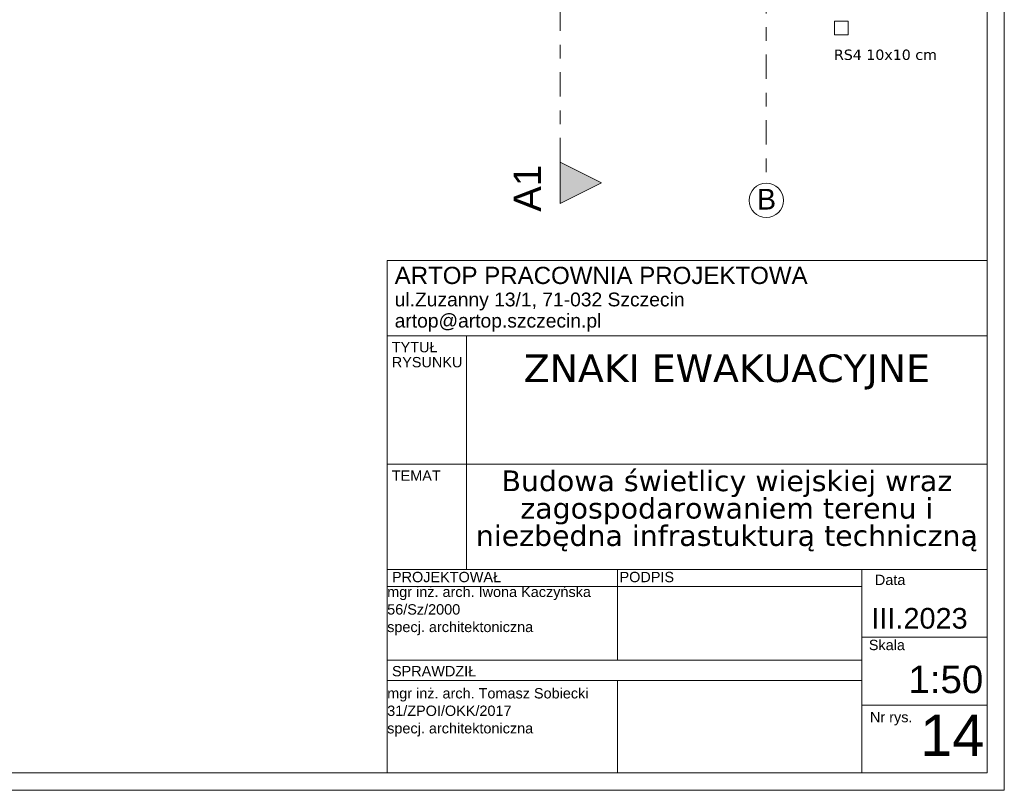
# Model space of a CAD drawing. Extents: x 5465377 to 5465550, y 5925276 to 5925338.
# Tile 22 of 182: x 5465390 to 5465397, y 5925276 to 5925282. Entities that reach past the tile are written whole.
import ezdxf

# ---------------------------------------------------------------- set-up
doc = ezdxf.new("R2010")
doc.units = 0
doc.header["$MEASUREMENT"] = 0
doc.linetypes.add('Kropki i Kreski', pattern=[0.335139, 0.176389, -0.088194, 0, -0.070556])
for name, color, linetype, lineweight in [('0_Nr_Pióra__141', 7, 'Continuous', 0), ('0_Nr_Pióra__61', 251, 'Continuous', 20), ('____rosliny_Nr_Pióra__4', 102, 'Continuous', 20), ('EGBD03_Nr_Pióra__141', 7, 'Continuous', 0), ('tabelki_Nr_pióra__141_Nr_Pióra__141', 7, 'Continuous', 0), ('tabelki_Nr_pióra__7_Nr_Pióra__141', 7, 'Continuous', 0)]:
    doc.layers.add(name, color=color, linetype=linetype, lineweight=lineweight)
doc.layers.add('____rosliny', color=7, linetype='Continuous')
doc.layers.add('EGBD03', color=7, linetype='Continuous')
doc.styles.add('GENERATED_STYLE_1', font='arial.ttf')
doc.styles.add('GENERATED_STYLE_4', font='arial.ttf')
doc.styles.add('GENERATED_STYLE_6', font='verdana.ttf')

# ---------------------------------------------------------------- blocks, each defined once
blk = doc.blocks.new('Rura spustowa 12_2', base_point=(5464021.3307, 5925651.4736))
at = {"layer": '____rosliny_Nr_Pióra__4', "linetype": 'Continuous'}
for p, q in [((5464021.2807, 5925651.5236), (5464021.2807, 5925651.4236)), ((5464021.3807, 5925651.5236), (5464021.2807, 5925651.5236)), ((5464021.3807, 5925651.4236), (5464021.3807, 5925651.5236)), ((5464021.2807, 5925651.4236), (5464021.3807, 5925651.4236))]:
    blk.add_line(p, q, dxfattribs=at)
blk = doc.blocks.new('Linia_137408', base_point=(5465395.4591, 5925290.3064))
at = {"layer": 'EGBD03_Nr_Pióra__141', "linetype": 'Kropki i Kreski'}
blk.add_line((5465395.4591, 5925290.1814), (5465395.4591, 5925280.6735), dxfattribs=at)
at = {"layer": 'EGBD03_Nr_Pióra__141', "linetype": 'Continuous'}
for centre in [(5465395.4591, 5925290.3064), (5465395.4591, 5925280.5485)]:
    blk.add_circle(centre, 0.125, dxfattribs=at)
blk = doc.blocks.new('Płaszczyzna odcinająca_4', base_point=(5465393.9623, 5925280.6755))
at = {"layer": '0_Nr_Pióra__141', "linetype": 'Continuous'}
for points in [[(5465393.9623, 5925290.3796), (5465393.9623, 5925290.0796), (5465394.2623, 5925290.2296)], [(5465393.9623, 5925280.5255), (5465393.9623, 5925280.8255), (5465394.2623, 5925280.6755)]]:
    blk.add_hatch(color=256, dxfattribs=at).paths.add_polyline_path(points, flags=0)
for p, q in [((5465393.9623, 5925290.3796), (5465393.9623, 5925290.0796)), ((5465394.2623, 5925290.2296), (5465393.9623, 5925290.3796)), ((5465393.9623, 5925290.0796), (5465394.2623, 5925290.2296)), ((5465393.9623, 5925280.5255), (5465393.9623, 5925280.8255)), ((5465393.9623, 5925280.8255), (5465394.2623, 5925280.6755)), ((5465394.2623, 5925280.6755), (5465393.9623, 5925280.5255))]:
    blk.add_line(p, q, dxfattribs=at)
at = {"layer": '0_Nr_Pióra__61', "linetype": 'Kropki i Kreski'}
blk.add_line((5465393.9623, 5925280.8255), (5465393.9623, 5925290.0796), dxfattribs=at)
at = {"layer": '0_Nr_Pióra__141', "linetype": 'Continuous', "char_height": 0.2, "attachment_point": 7, "rotation": 90, "style": 'GENERATED_STYLE_4'}
for insert in [(5465393.8244, 5925290.0974), (5465393.8244, 5925280.4657)]:
    blk.add_mtext('{A1}', dxfattribs=dict(at, insert=insert))

msp = doc.modelspace()

# ---------------------------------------------------------------- linework, layer by layer
at = {"layer": '0_Nr_Pióra__141', "linetype": 'Continuous', "flags": 128}
for points in [[(5465376.7086, 5925290.6667), (5465397.1868, 5925290.6667), (5465397.1868, 5925276.2656), (5465376.7086, 5925276.2656)], [(5465377.1439, 5925290.5135), (5465397.0633, 5925290.5135), (5465397.0633, 5925276.3924), (5465377.1439, 5925276.3924)]]:
    msp.add_lwpolyline(points, close=True, dxfattribs=at)
at = {"layer": 'tabelki_Nr_pióra__141_Nr_Pióra__141', "linetype": 'Continuous'}
for p, q in [((5465392.7073, 5925280.1128), (5465397.0633, 5925280.1128)), ((5465392.7073, 5925280.1128), (5465392.7073, 5925276.3924)), ((5465397.0633, 5925280.1128), (5465397.0633, 5925276.3924)), ((5465397.0633, 5925279.5651), (5465392.7073, 5925279.5651)), ((5465397.0633, 5925279.5651), (5465392.7073, 5925279.5651)), ((5465393.2826, 5925279.5651), (5465393.2826, 5925277.8692)), ((5465397.0633, 5925278.6333), (5465392.7073, 5925278.6333)), ((5465397.0633, 5925277.8692), (5465392.7073, 5925277.8692)), ((5465397.0633, 5925277.8692), (5465392.7073, 5925277.8692)), ((5465394.3785, 5925277.8692), (5465394.3785, 5925277.2134)), ((5465395.2853, 5925277.8692), (5465397.0633, 5925277.8692)), ((5465396.1532, 5925277.8692), (5465396.1532, 5925276.3924)), ((5465396.1532, 5925277.7461), (5465392.7073, 5925277.7461)), ((5465396.1532, 5925277.3769), (5465397.0633, 5925277.3769)), ((5465396.1532, 5925277.2103), (5465392.7073, 5925277.2103)), ((5465396.1532, 5925277.0626), (5465392.7073, 5925277.0626)), ((5465394.3785, 5925277.0626), (5465394.3785, 5925276.3924)), ((5465396.1532, 5925276.8847), (5465397.0633, 5925276.8847)), ((5465395.2853, 5925276.3924), (5465392.7073, 5925276.3924)), ((5465397.0633, 5925276.3924), (5465392.7073, 5925276.3924)), ((5465395.2853, 5925276.3924), (5465397.0633, 5925276.3924))]:
    msp.add_line(p, q, dxfattribs=at)

# ---------------------------------------------------------------- block references
msp.add_blockref('Płaszczyzna odcinająca_4', (5465393.9623, 5925280.6755))
at = {"layer": '____rosliny', "linetype": 'Continuous'}
msp.add_blockref('Rura spustowa 12_2', (5465396.0031, 5925281.8003), dxfattribs=at)
at = {"layer": 'EGBD03', "linetype": 'Kropki i Kreski'}
msp.add_blockref('Linia_137408', (5465395.4591, 5925290.3064), dxfattribs=at)

# ---------------------------------------------------------------- texts
at = {"layer": 'tabelki_Nr_pióra__7_Nr_Pióra__141', "linetype": 'Continuous'}
for s, insert, char_height, attachment_point, style in [('{RS4 10x10 cm}', (5465395.9503, 5925281.5669), 0.075, 7, 'GENERATED_STYLE_6'), ('{B}', (5465395.3905, 5925280.4821), 0.15, 7, 'GENERATED_STYLE_1'), ('{ARTOP PRACOWNIA PROJEKTOWA }', (5465392.7616, 5925279.9396), 0.125, 7, 'GENERATED_STYLE_4'), ('{ul.Zuzanny 13/1, 71-032 Szczecin }', (5465392.7616, 5925279.7489), 0.1, 7, 'GENERATED_STYLE_1'), ('{artop@artop.szczecin.pl }', (5465392.7616, 5925279.595), 0.1, 7, 'GENERATED_STYLE_1'), ('{ZNAKI EWAKUACYJNE}', (5465395.173, 5925279.175), 0.2, 8, 'GENERATED_STYLE_6'), ('{TEMAT}', (5465392.7408, 5925278.5125), 0.075, 7, 'GENERATED_STYLE_1'), ('{PROJEKTOWAŁ }', (5465392.7422, 5925277.7756), 0.075, 7, 'GENERATED_STYLE_1'), ('{PODPIS }', (5465394.3938, 5925277.7756), 0.075, 7, 'GENERATED_STYLE_1'), ('{ Data}', (5465396.2181, 5925277.7549), 0.075, 7, 'GENERATED_STYLE_1'), ('{III.2023}', (5465396.2219, 5925277.4373), 0.15, 7, 'GENERATED_STYLE_4'), ('{ Skala}', (5465396.1743, 5925277.2822), 0.075, 7, 'GENERATED_STYLE_1'), ('{ 1:50}', (5465396.4129, 5925276.9682), 0.2, 7, 'GENERATED_STYLE_4'), ('{SPRAWDZIŁ}', (5465392.7422, 5925277.0921), 0.075, 7, 'GENERATED_STYLE_1'), ('{14}', (5465396.576, 5925276.5152), 0.3, 7, 'GENERATED_STYLE_4'), ('{ Nr rys.}', (5465396.1826, 5925276.7367), 0.075, 7, 'GENERATED_STYLE_1')]:
    msp.add_mtext(s, dxfattribs=dict(at, insert=insert, char_height=char_height, attachment_point=attachment_point, style=style))
at = {"layer": 'tabelki_Nr_pióra__7_Nr_Pióra__141', "linetype": 'Continuous', "char_height": 0.075, "attachment_point": 7, "style": 'GENERATED_STYLE_1'}
for s, insert, line_spacing_factor in [('{TYTUŁ \\PRYSUNKU}', (5465392.7408, 5925279.3356), 0.870942), ('{mgr inż. arch. Iwona Kaczyńska\\P56/Sz/2000\\Pspecj. architektoniczna}', (5465392.7073, 5925277.3916), 1.018908), ('{mgr inż. arch. Tomasz Sobiecki\\P31/ZPOI/OKK/2017\\Pspecj. architektoniczna}', (5465392.7073, 5925276.656), 1.015287)]:
    msp.add_mtext(s, dxfattribs=dict(at, insert=insert, line_spacing_factor=line_spacing_factor))
at = {"layer": 'tabelki_Nr_pióra__7_Nr_Pióra__141', "linetype": 'Continuous', "insert": (5465395.173, 5925278.0002), "char_height": 0.15, "width": 3.780673, "attachment_point": 8, "line_spacing_factor": 0.794969, "style": 'GENERATED_STYLE_6'}
msp.add_mtext('{Budowa świetlicy wiejskiej wraz zagospodarowaniem terenu i niezbędna infrastukturą techniczną}', dxfattribs=at)

doc.saveas('drawing.dxf')
